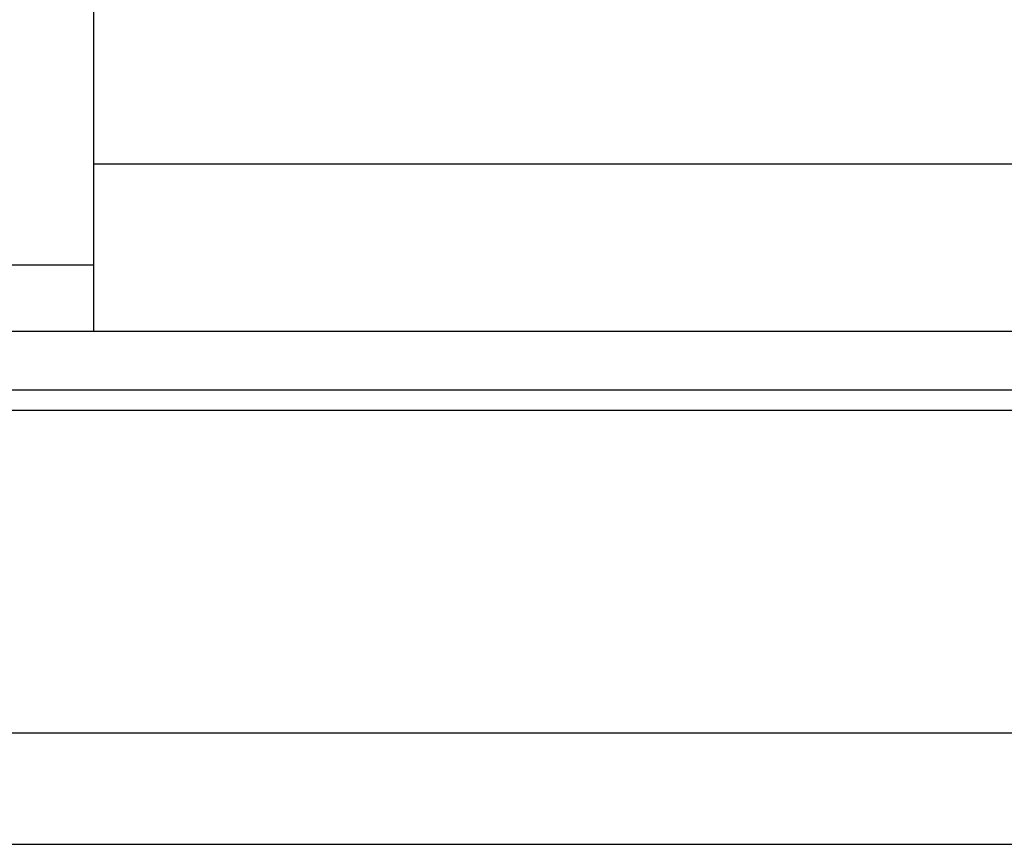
# Model space of a CAD drawing. Header units: millimetres. Extents: x 760 to 1019, y 225 to 309.
# Tile 4 of 56: x 940.39 to 949.22, y 238.47 to 245.86. Entities that reach past the tile are written whole.
import ezdxf

# ---------------------------------------------------------------- set-up
doc = ezdxf.new("R2010")
doc.units = ezdxf.units.MM
doc.header["$LTSCALE"] = 0.15
doc.layers.add('2', color=7, linetype='CONTINUOUS')
doc.layers.add('OUT', color=3, linetype='CONTINUOUS')

msp = doc.modelspace()

# ---------------------------------------------------------------- linework, layer by layer
at = {"layer": '2', "color": 0, "linetype": 'Continuous'}
for p, q in [((933.2571, 243.6675), (941.0571, 243.6675)), ((941.0571, 243.0675), (933.2571, 243.0675))]:
    msp.add_line(p, q, dxfattribs=at)
at = {"layer": 'OUT', "color": 0}
for p, q in [((941.0571, 243.0675), (941.0571, 266.471)), ((941.0571, 243.071), (968.8571, 243.071)), ((888.6772, 242.5442), (1018.9571, 242.5442)), ((888.6724, 242.3642), (1018.9571, 242.3642)), ((888.1092, 239.471), (1018.9571, 239.471)), ((853.9571, 238.471), (1018.9571, 238.471))]:
    msp.add_line(p, q, dxfattribs=at)
at = {"layer": 'OUT', "color": 0, "linetype": 'Continuous'}
msp.add_line((941.0571, 244.571), (968.8571, 244.571), dxfattribs=at)

doc.saveas('drawing.dxf')
